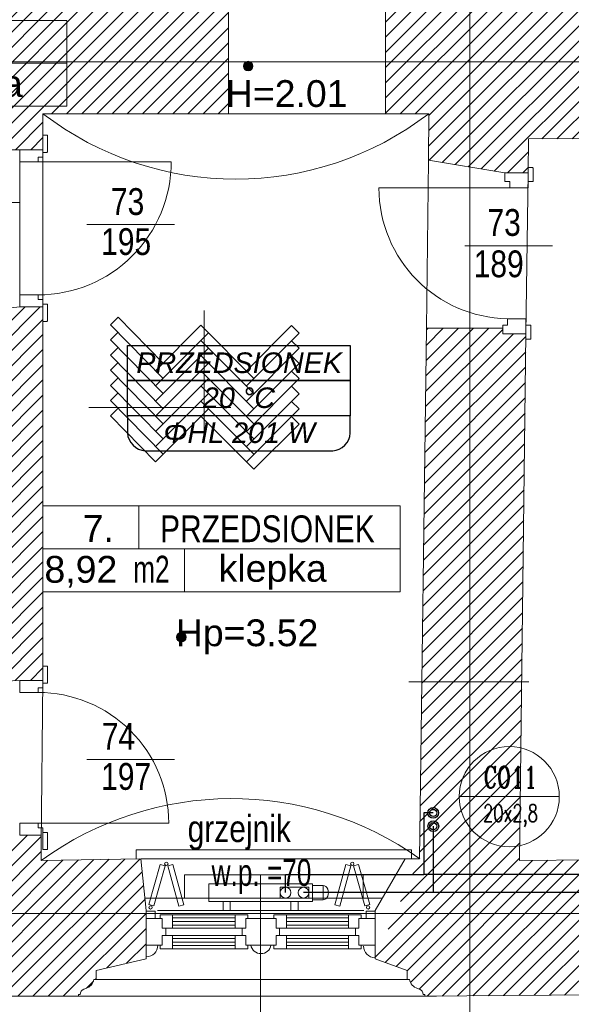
# Model space of a CAD drawing. Header units: millimetres. Extents: x -573548 to 674770, y -210017 to -47794.
# Tile 105 of 234: x 104568 to 107656, y -130530 to -125018. Entities that reach past the tile are written whole.
import ezdxf
from ezdxf.enums import TextEntityAlignment as Align
from ezdxf.lldxf.tags import DXFTag

# ---------------------------------------------------------------- set-up
doc = ezdxf.new("R2010")
doc.units = ezdxf.units.MM
for name, color, linetype, lineweight in [('_S_CO_OPIS_PION', 7, 'Continuous', 13), ('A.03 RZUT PARTERU_is$0$A-DRZWI_Nr_pióra__9', 8, 'Continuous', 9), ('A.03 RZUT PARTERU_is$0$A-OPISY-2_Nr_pióra__2', 8, 'Continuous', 9), ('A.03 RZUT PARTERU_is$0$A-OPISY-3_Nr_pióra__6', 8, 'Continuous', 9), ('A.03 RZUT PARTERU_is$0$A-WYSOKOSCI_Nr_pióra__7', 8, 'Continuous', 9), ('A.03 RZUT PARTERU_is$0$detalokna_Nr_pióra__1', 8, 'Continuous', 9), ('A.03 RZUT PARTERU_is$0$detalokna_Nr_pióra__2', 8, 'Continuous', 9), ('A.03 RZUT PARTERU_is$0$detalokna_Nr_pióra__8', 8, 'Continuous', 9), ('A.03 RZUT PARTERU_is$0$DIM MALY_Nr_pióra__8', 8, 'Continuous', 9), ('A.03 RZUT PARTERU_is$0$Drawing & Figure_Nr_pióra__18', 8, 'Continuous', 9), ('A.03 RZUT PARTERU_is$0$DRZWI_Nr_pióra__41', 8, 'Continuous', 9), ('A.03 RZUT PARTERU_is$0$linia nadproza_Nr_pióra__1', 8, 'Continuous', 9), ('A.03 RZUT PARTERU_is$0$Nowe_A-OKNA-OPIS_Nr_pióra__59', 8, 'Continuous', 9), ('A.03 RZUT PARTERU_is$0$Nowe_A_okno_Nr_pióra__59', 8, 'Continuous', 9), ('A.03 RZUT PARTERU_is$0$Nowe_Annotation - Text_Nr_pióra__59', 8, 'Continuous', 9), ('A.03 RZUT PARTERU_is$0$Nowe_GRZEJNIK_Nr_pióra__59', 8, 'Continuous', 9), ('A.03 RZUT PARTERU_is$0$Nowe_okiennice_Nr_pióra__59', 8, 'Continuous', 9), ('A.03 RZUT PARTERU_is$0$Nowe_WIDOK_Nr_pióra__59', 8, 'Continuous', 9), ('A.03 RZUT PARTERU_is$0$opisy inne_Nr_pióra__1', 8, 'Continuous', 9), ('A.03 RZUT PARTERU_is$0$opisy inne_Nr_pióra__25', 8, 'Continuous', 9), ('A.03 RZUT PARTERU_is$0$PARAPET_Nr_pióra__7', 8, 'Continuous', 9), ('A.03 RZUT PARTERU_is$0$podciagi_Nr_pióra__1', 8, 'Continuous', 9), ('A.03 RZUT PARTERU_is$0$POSADZKI_Nr_pióra__18', 8, 'Continuous', 9), ('A.03 RZUT PARTERU_is$0$PROG_Nr_pióra__6', 8, 'Continuous', 9), ('A.03 RZUT PARTERU_is$0$SCIANY_KONSTR_Nr_pióra__21', 8, 'Continuous', 9), ('A.03 RZUT PARTERU_is$0$strop_Nr_pióra__1', 8, 'Continuous', 9), ('A.03 RZUT PARTERU_is$0$Structural - Bearing_Nr_pióra__21', 8, 'Continuous', 9), ('A.03 RZUT PARTERU_is$0$Structural - Grid', 8, 'Continuous', 9), ('A.03 RZUT PARTERU_is$0$Structural - Grid_Nr_pióra__17', 8, 'Continuous', 9), ('FLUID-Powrót', 7, 'Continuous', 30), ('FLUID-Zasilanie', 7, 'Continuous', 30), ('SAN_Armatura CO na rozwinięciu', 7, 'Continuous', 13), ('SAN_Armatura CO na rzucie', 7, 'Continuous', 13), ('SAN_Grzejniki CO na rzucie', 7, 'Continuous', 13), ('SAN_Przewody powrotne CO na rzucie', 5, 'Continuous', 40), ('SAN_Przewody zasilające CO na rzucie', 1, 'Continuous', 40)]:
    doc.layers.add(name, color=color, linetype=linetype, lineweight=lineweight)
doc.layers.add('SAN_Etykiety pomieszczeń na rzucie', color=7, linetype='Continuous')
doc.layers.add('SAN_Piony CO na rzucie', color=8, linetype='Continuous')
doc.styles.add('A.03 RZUT PARTERU_is$0$STYL_AUTOMATYCZNY_2', font='arial.ttf')
doc.styles.add('A.03 RZUT PARTERU_is$0$STYL_AUTOMATYCZNY_3', font='arial.ttf', dxfattribs={"width": 0.8})
doc.styles.add('A.03 RZUT PARTERU_is$0$STYL_AUTOMATYCZNY_4', font='arial.ttf', dxfattribs={"width": 0.7})
doc.styles.add('A.03 RZUT PARTERU_is$0$STYL_AUTOMATYCZNY_8', font='arial.ttf', dxfattribs={"width": 0.8})
doc.styles.add('Etykiety pomieszczeń na rzucie', font='ariali.ttf')
doc.styles.add('JOLARD', font='complex.shx', dxfattribs={"width": 0.7})
tags = doc.linetypes.add('DASH', pattern=[15, 10, -5]).pattern_tags.tags
tags[6:7] = [DXFTag(74, 4), DXFTag(75, 0), DXFTag(340, '0'), DXFTag(46, 0.0), DXFTag(50, 0.0), DXFTag(44, 0.0), DXFTag(45, 0.0)]
tags[4:5] = [DXFTag(74, 4), DXFTag(75, 0), DXFTag(340, '0'), DXFTag(46, 0.0), DXFTag(50, 0.0), DXFTag(44, 0.0), DXFTag(45, 0.0)]
pattern_1 = [(45, (655149.01, 0), (-42.426407, 42.426407), [])]

# ---------------------------------------------------------------- blocks, each defined once
blk = doc.blocks.new('A.03 RZUT PARTERU_is$0$Standardowy znacznik osi')
at = {"layer": 'A.03 RZUT PARTERU_is$0$Structural - Grid_Nr_pióra__17'}
blk.add_line((1000, 0), (17855.4, 0), dxfattribs=at)
at = {"layer": 'A.03 RZUT PARTERU_is$0$Structural - Grid_Nr_pióra__17', "style": 'A.03 RZUT PARTERU_is$0$STYL_AUTOMATYCZNY_2'}
for tag, p in [('AC_MarkerText_1_0', (5, -80)), ('AC_MarkerText_1_1', (19360.4, -80))]:
    blk.add_attdef(tag, text='', height=350, rotation=270, dxfattribs=at).set_placement(p, align=Align.TOP_CENTER)
blk = doc.blocks.new('A.03 RZUT PARTERU_is$0$Standardowy znacznik osi_3')
at = {"layer": 'A.03 RZUT PARTERU_is$0$Structural - Grid_Nr_pióra__17'}
blk.add_line((2962.2, 0), (40906.6, 0), dxfattribs=at)
at = {"layer": 'A.03 RZUT PARTERU_is$0$Structural - Grid_Nr_pióra__17', "style": 'A.03 RZUT PARTERU_is$0$STYL_AUTOMATYCZNY_2'}
for tag, p in [('AC_MarkerText_1_0', (-250, -335)), ('AC_MarkerText_1_1', (44118.7, -335))]:
    blk.add_attdef(tag, text='', height=350, rotation=180, dxfattribs=at).set_placement(p, align=Align.TOP_CENTER)
blk = doc.blocks.new('A.03 RZUT PARTERU_is')
at = {"layer": 'A.03 RZUT PARTERU_is$0$A-WYSOKOSCI_Nr_pióra__7'}
for points in [[(761093.4, -100278.1, 1), (761040, -100278.1, 1)], [(760719.1, -103475.6, 1), (760665.7, -103475.6, 1)]]:
    blk.add_hatch(color=256, dxfattribs=at).paths.add_polyline_path(points)
at = {"layer": 'A.03 RZUT PARTERU_is$0$Drawing & Figure_Nr_pióra__18'}
h = blk.add_hatch(dxfattribs=at)
h.set_pattern_fill('Common_Brick_0004', color=256, style=0, pattern_type=2)
h.set_pattern_definition(pattern_1)
h.paths.add_polyline_path([(755746.2, -99673.5), (756133.4, -99674.1), (756716.2, -99675.1), (756716.2, -99753.6), (756716.2, -99893.6), (756716.2, -101430.2), (756716.3, -102115.2), (756796.3, -102115.2), (756796.3, -103725.2), (756796.3, -104725.5), (755926.3, -104725.5), (755817.1, -105005.5), (755817.1, -105264.9), (755817.1, -105275.5), (756046.6, -105340.5), (756046.6, -105390.9), (756059.3, -105390.9, 0.270785), (756104.9, -105442), (756115.7, -105446.2, -0.334097), (756136.3, -105475.2), (756146.3, -105475.2), (756146.3, -105485.5), (756211.3, -105485.5), (757111.3, -105485.5), (757176.3, -105485.5), (757176.3, -105475.2), (757186.3, -105475.2, -0.334097), (757206.9, -105446.2), (757217.6, -105442, 0.270785), (757263.3, -105390.9), (757275.9, -105390.9), (757275.9, -105340.5), (757505.5, -105275.5), (757505.5, -105005.5), (757526.3, -104725.5), (757436.3, -104725.5), (757436.3, -103725.2), (757436.3, -102275.5), (759465.1, -102275.5), (759596.3, -102275.5), (759596.3, -103725.5), (759787.7, -103717.6), (759917.7, -103717.6), (759917.7, -103716.6), (759917.7, -101677.4), (759917.7, -101626.4), (759787.7, -101626.4), (759596.3, -101645.2), (759596.3, -102135.2), (759462.8, -102135.4), (757426.4, -102137.7), (757439.7, -101430.2), (757456.3, -100544.9), (757736.3, -100544.9), (757742.5, -100204.9), (757882.5, -100204.9), (757882.5, -100544.9), (759596.3, -100544.9), (759596.3, -100746.2), (759917.7, -100746.2), (759917.7, -100544.9), (760956.3, -100544.9), (760956.3, -99964.9), (757626.6, -99964.9), (757596.9, -100013.9), (757592.6, -99997.5), (757626.6, -99964.9), (757336.3, -99964.9), (757336.3, -99844.9), (757341.2, -98890.5), (757356.3, -96002.6), (757356.3, -96002.4), (757236.7, -96002.4), (756780.6, -96045), (756786.1, -98890.5), (756786.3, -98965.2), (756133.4, -98964.1), (755746.2, -98963.5)])
h = blk.add_hatch(dxfattribs=at)
h.set_pattern_fill('Common_Brick_0004', color=256, style=0, pattern_type=2)
h.set_pattern_definition(pattern_1)
h.paths.add_polyline_path([(761836.1, -100544.9), (762077.6, -100544.9), (762077, -100804.9), (762504.2, -100876.2), (762633.9, -100876.2), (762635.4, -100685.5), (763305.3, -100683.4), (763510.3, -100682.8), (763655.8, -100682.4), (763735.8, -100106.8), (763735.8, -99977.9), (763706.2, -99977.5), (763510.3, -99974.8), (763306.5, -99972), (763016.2, -99968), (763016.2, -99805.6), (762156.2, -99816.1), (762156.2, -99967.4), (761836.2, -99967.4)])
h = blk.add_hatch(dxfattribs=at)
h.set_pattern_fill('Common_Brick_0004', color=256, style=0, pattern_type=2)
h.set_pattern_definition(pattern_1)
h.paths.add_polyline_path([(761777.6, -105269.5, -0.002027), (761777.1, -105269.5), (761777.1, -105275.5), (761956.6, -105340.5), (761956.6, -105390.9), (761969.3, -105390.9, 0.270785), (762014.9, -105442), (762025.7, -105446.2, -0.334097), (762046.3, -105475.2), (762056.3, -105475.2), (762056.3, -105485.5), (763296.2, -105474.8), (763296.1, -105464.6), (763306.1, -105464.5, -0.334097), (763326.5, -105435.3), (763337.2, -105431, 0.270785), (763382.4, -105379.5), (763395, -105379.4), (763394.6, -105329), (763623.6, -105262), (763621.2, -104992), (763536.2, -104715.5), (762586.2, -104725.9), (762598.4, -103725.2), (762622, -101776.5), (762491.6, -101776.5), (762491.6, -101745.5), (762065.7, -101745.5), (762039.4, -103725.2), (762026.2, -104714.5, -0.000248), (762027.7, -104715.5)])
h = blk.add_hatch(dxfattribs=at)
h.set_pattern_fill('Common_Brick_0004', color=256, style=0, pattern_type=2)
h.set_pattern_definition(pattern_1)
h.paths.add_polyline_path([(758847.6, -105264.9, -0.002027), (758847.1, -105264.9), (758847.1, -105275.5), (759026.6, -105340.5), (759026.6, -105390.9), (759039.3, -105390.9, 0.270785), (759084.9, -105442), (759095.7, -105446.2, -0.334097), (759116.3, -105475.2), (759126.3, -105475.2), (759126.3, -105485.5), (760051.3, -105485.5), (760116.3, -105485.5), (760116.3, -105475.2), (760126.3, -105475.2, -0.334097), (760146.9, -105446.2), (760157.6, -105442, 0.270785), (760203.3, -105390.9), (760215.9, -105390.9), (760215.9, -105340.5), (760495.5, -105275.5), (760495.5, -105005.5), (760466.2, -104715.5), (759907.7, -104725.5), (759907.7, -104583.3), (759787.7, -104583.3), (759787.7, -104583.4)])
at = {"layer": 'A.03 RZUT PARTERU_is$0$A-DRZWI_Nr_pióra__9'}
for p, q in [((760162.7, -101165.6), (760496, -101165.6)), ((760653.7, -101165.6), (760162.7, -101165.6)), ((762769.9, -101284.8), (762279, -101284.8)), ((760653.7, -104159.7), (760162.7, -104159.7))]:
    blk.add_line(p, q, dxfattribs=at)
for points in [[(759891.6, -100813.4), (760636.5, -100813.4, -0.414215), (759890.7, -101559.2)], [(761799, -100960.2, 0.408921), (762518.3, -101692.5)], [(759890.7, -104516.2), (760622.2, -104516.2, 0.414552), (759889.9, -103784.8)]]:
    blk.add_lwpolyline(points, format="xyb", dxfattribs=at)
blk.add_lwpolyline([(762531.3, -100960.2), (761799, -100960.2)], dxfattribs=at)
at = {"layer": 'A.03 RZUT PARTERU_is$0$A-OPISY-3_Nr_pióra__6'}
for p, q in [((758051.6, -100262.2), (760051.6, -100262.2)), ((760453.8, -102740.6), (760453.8, -102980.7)), ((759917.7, -102980.6), (761917.7, -102980.6)), ((760710.7, -102980.7), (760710.7, -103220.6))]:
    blk.add_line(p, q, dxfattribs=at)
for points in [[(758051.6, -100502.2), (758051.6, -100022.2), (760051.6, -100022.2), (760051.6, -100502.2)], [(759917.7, -103220.6), (759917.7, -102740.6), (761917.7, -102740.6), (761917.7, -103220.6)]]:
    blk.add_lwpolyline(points, close=True, dxfattribs=at)
at = {"layer": 'A.03 RZUT PARTERU_is$0$A-WYSOKOSCI_Nr_pióra__7'}
for centre in [(761066.7, -100278.1), (760692.4, -103475.6)]:
    blk.add_circle(centre, 26.7, dxfattribs=at)
at = {"layer": 'A.03 RZUT PARTERU_is$0$detalokna_Nr_pióra__1'}
blk.add_line((760116.3, -105485.5), (762056.3, -105485.5), dxfattribs=at)
at = {"layer": 'A.03 RZUT PARTERU_is$0$detalokna_Nr_pióra__2'}
blk.add_line((760215.9, -105390.9), (761956.6, -105390.9), dxfattribs=at)
blk.add_lwpolyline([(760439.1, -104715.5), (760439.1, -104665.5), (761980.4, -104665.5), (761980.4, -104715.5)], dxfattribs=at)
at = {"layer": 'A.03 RZUT PARTERU_is$0$detalokna_Nr_pióra__8'}
for p, q in [((760466.2, -104715.5), (761946.2, -104715.5)), ((760488.4, -104935.5), (761817.9, -104935.5)), ((760558.4, -105005.5), (761714.2, -105005.5))]:
    blk.add_line(p, q, dxfattribs=at)
at = {"layer": 'A.03 RZUT PARTERU_is$0$DIM MALY_Nr_pióra__8'}
blk.add_line((761965.4, -103725.2), (762638.1, -103725.2), dxfattribs=at)
at = {"layer": 'A.03 RZUT PARTERU_is$0$DRZWI_Nr_pióra__41'}
for p, q in [((759917.8, -100761.1), (759917.8, -100665.5)), ((762634.2, -100924.5), (762634.2, -100876.2)), ((759917.7, -101611.5), (759917.8, -101707.2)), ((762621.6, -101728.2), (762621.6, -101776.5)), ((759917.8, -103732.5), (759917.8, -103636.8)), ((759917.8, -104568.5), (759917.8, -104664.2))]:
    blk.add_line(p, q, dxfattribs=at)
for points in [[(759943.9, -100697.1), (759943.9, -100669.5, 0.414334), (759939.9, -100665.5), (759917.8, -100665.5)], [(759943.9, -100697.1), (759943.9, -100757.1, -0.414334), (759939.9, -100761.1), (759917.8, -100761.1)], [(762662.4, -100924.5), (762662.4, -100850.5, 0.414334), (762658.4, -100846.5), (762634.2, -100846.5)], [(759943.9, -101675.5), (759943.9, -101615.5, 0.414334), (759939.9, -101611.5), (759917.7, -101611.5)], [(759943.9, -101675.5), (759943.9, -101703.2, -0.414334), (759939.9, -101707.2), (759917.8, -101707.2)], [(762649.8, -101728.2), (762649.8, -101802.3, -0.414334), (762645.8, -101806.3), (762621.6, -101806.3)], [(759943.9, -103668.5), (759943.9, -103640.8, 0.414334), (759939.9, -103636.8), (759917.8, -103636.8)], [(759943.9, -103668.5), (759943.9, -103728.5, -0.414334), (759939.9, -103732.5), (759917.8, -103732.5)], [(759943.9, -104632.5), (759943.9, -104572.5, 0.414334), (759939.9, -104568.5), (759917.8, -104568.5)], [(759943.9, -104632.5), (759943.9, -104660.2, -0.414334), (759939.9, -104664.2), (759917.8, -104664.2)]]:
    blk.add_lwpolyline(points, format="xyb", dxfattribs=at)
for points in [[(759917.8, -100761.1), (759917.8, -100787.7), (759890.7, -100787.7), (759890.7, -100813.4), (759787.8, -100813.4), (759787.7, -100746.2)], [(762504.2, -100876.2), (762504.2, -100924.5), (762531.3, -100924.5), (762531.3, -100960.2), (762634.2, -100960.2), (762634.2, -100924.5), (762662.4, -100924.5)], [(759917.8, -101611.5), (759917.8, -101584.9), (759890.7, -101584.9), (759890.7, -101559.2), (759787.8, -101559.2), (759787.7, -101626.4)], [(762491.6, -101776.5), (762491.6, -101728.2), (762518.7, -101728.2), (762518.7, -101692.5), (762621.6, -101692.5), (762621.6, -101728.2), (762649.8, -101728.2)], [(759917.8, -103732.5), (759917.8, -103759.1), (759890.7, -103759.1), (759890.7, -103784.8), (759787.8, -103784.8), (759787.7, -103717.6)], [(759917.8, -104568.5), (759917.8, -104541.9), (759890.7, -104541.9), (759890.7, -104516.2), (759787.8, -104516.2), (759787.7, -104583.4)]]:
    blk.add_lwpolyline(points, dxfattribs=at)
at = {"layer": 'A.03 RZUT PARTERU_is$0$linia nadproza_Nr_pióra__1'}
for p, q in [((760956.3, -100544.9), (761836.1, -100544.9)), ((762077, -100804.9), (762065.7, -101745.5)), ((762633.4, -100876.2), (762621.6, -101776.5))]:
    blk.add_line(p, q, dxfattribs=at)
at = {"layer": 'A.03 RZUT PARTERU_is$0$Nowe_A-OKNA-OPIS_Nr_pióra__59'}
blk.add_line((761136.3, -104805.5), (761136.3, -106010.7), dxfattribs=at)
at = {"layer": 'A.03 RZUT PARTERU_is$0$Nowe_A_okno_Nr_pióra__59'}
for points in [[(760495.5, -105049.7), (760495.5, -105009.7), (760545.5, -105009.7), (760545.5, -105049.7)], [(760495.5, -105049.7), (760495.5, -105199.7), (760585.5, -105199.7), (760585.5, -105144.7), (760605.5, -105144.7), (760605.5, -105104.7), (760585.5, -105104.7), (760585.5, -105049.7)], [(760643.7, -105029.7), (760643.7, -105104.7), (760585.5, -105104.7), (760585.5, -105049.7), (760573.7, -105049.7), (760573.7, -105029.7)], [(760994.6, -105029.6), (760994.7, -105104.6), (761052.9, -105104.5), (761052.8, -105049.5), (761064.6, -105049.5), (761064.6, -105029.5)], [(761281.1, -105029.5), (761281.1, -105104.5), (761222.9, -105104.5), (761222.9, -105049.5), (761211.1, -105049.5), (761211.1, -105029.5)], [(761628.8, -105029.4), (761628.8, -105104.4), (761687, -105104.4), (761687, -105049.4), (761698.8, -105049.4), (761698.8, -105029.4)], [(761777, -105049.3), (761777.1, -105199.3), (761687.1, -105199.4), (761687, -105144.4), (761667, -105144.4), (761667, -105104.4), (761687, -105104.4), (761687, -105049.4)], [(761727, -105049.3), (761727, -105009.3), (761777, -105009.3), (761777, -105049.3)], [(760643.7, -105219.7), (760643.7, -105144.7), (760585.5, -105144.7), (760585.5, -105199.7), (760573.7, -105199.7), (760573.7, -105219.7)], [(760994.7, -105219.6), (760994.7, -105144.6), (761052.9, -105144.5), (761052.9, -105199.5), (761064.7, -105199.5), (761064.7, -105219.5)], [(761281.1, -105219.5), (761281.1, -105144.5), (761222.9, -105144.5), (761222.9, -105199.5), (761211.1, -105199.5), (761211.1, -105219.5)], [(761628.9, -105219.4), (761628.8, -105144.4), (761687, -105144.4), (761687.1, -105199.4), (761698.9, -105199.4), (761698.9, -105219.4)]]:
    blk.add_lwpolyline(points, close=True, dxfattribs=at)
for points in [[(760994.6, -105029.6), (760643.7, -105029.7)], [(760643.7, -105047.2), (760994.6, -105047.2)], [(761142.9, -105199.5), (761052.9, -105199.5), (761052.9, -105144.5), (761032.9, -105144.6), (761032.9, -105104.6), (761052.9, -105104.5), (761052.8, -105049.5), (761142.8, -105049.5), (761142.8, -105049.5)], [(761132.9, -105199.5), (761222.9, -105199.5), (761222.9, -105144.5), (761242.9, -105144.5), (761242.9, -105104.5), (761222.9, -105104.5), (761222.9, -105049.5), (761132.9, -105049.5), (761132.9, -105049.5)], [(761281.1, -105029.5), (761628.8, -105029.4)], [(761628.8, -105046.9), (761281.1, -105047.1)], [(760643.7, -105067.2), (760994.6, -105067.2)], [(760643.7, -105087.2), (760994.6, -105087.2)], [(760643.7, -105104.7), (760994.7, -105104.6)], [(761628.8, -105066.9), (761281.1, -105067.1)], [(761628.8, -105086.9), (761281.1, -105087.1)], [(761628.8, -105104.4), (761281.1, -105104.5)], [(760643.7, -105144.7), (760994.7, -105144.6)], [(760643.7, -105162.2), (760994.7, -105162.2)], [(761628.8, -105144.4), (761281.1, -105144.5)], [(761628.9, -105161.9), (761281.1, -105162.1)], [(760643.7, -105182.2), (760994.7, -105182.2)], [(760643.7, -105202.2), (760994.7, -105202.2)], [(760994.7, -105219.6), (760643.7, -105219.7)], [(761628.9, -105181.9), (761281.1, -105182.1)], [(761628.9, -105201.9), (761281.1, -105202.1)], [(761281.1, -105219.5), (761628.9, -105219.4)]]:
    blk.add_lwpolyline(points, dxfattribs=at)
blk.add_lwpolyline([(761194.1, -105199.4), (761081.7, -105199.5, 0.845314)], format="xyb", close=True, dxfattribs=at)
at = {"layer": 'A.03 RZUT PARTERU_is$0$Nowe_GRZEJNIK_Nr_pióra__59'}
blk.add_lwpolyline([(760709.7, -104935.5), (761709.7, -104935.5), (761709.7, -104805.5), (760709.7, -104805.5)], close=True, dxfattribs=at)
at = {"layer": 'A.03 RZUT PARTERU_is$0$Nowe_okiennice_Nr_pióra__59'}
for points in [[(760539.1, -104979.9), (760511.3, -104972.3), (760573.4, -104747.3), (760601.2, -104755)], [(760678.7, -104980.6), (760706.5, -104972.9), (760644.4, -104748), (760616.6, -104755.6)], [(761579.5, -104980.6), (761551.7, -104972.9), (761613.8, -104748), (761641.6, -104755.6)], [(761719.1, -104979.9), (761746.9, -104972.3), (761684.8, -104747.3), (761657, -104755)]]:
    blk.add_lwpolyline(points, close=True, dxfattribs=at)
for centre in [(760608.6, -104743.4), (761649.6, -104743.4), (760520.6, -104988.3), (761737.7, -104988.3)]:
    blk.add_circle(centre, 9.4, dxfattribs=at)
at = {"layer": 'A.03 RZUT PARTERU_is$0$Nowe_WIDOK_Nr_pióra__59'}
for centre, start, end in [((760495.5, -105199.6), 270.4645, 0.079), ((761778.1, -105204.2), 179.921, 269.5355)]:
    blk.add_arc(centre, 65.3, start, end, dxfattribs=at)
at = {"layer": 'A.03 RZUT PARTERU_is$0$opisy inne_Nr_pióra__25'}
for p, q in [((760819.7, -102341.1), (760819.7, -101645.9)), ((760969.7, -102188.8), (760174.7, -102188.8))]:
    blk.add_line(p, q, dxfattribs=at)
at = {"layer": 'A.03 RZUT PARTERU_is$0$podciagi_Nr_pióra__1'}
blk.add_line((759917.7, -103716.6), (759907.7, -104637.1), dxfattribs=at)
at = {"layer": 'A.03 RZUT PARTERU_is$0$POSADZKI_Nr_pióra__18'}
for p, q in [((758834.7, -101041.4), (759787.8, -101041.4)), ((760296.5, -101726.1), (760338.9, -101683.7)), ((760590, -101941.5), (760338.9, -101683.7)), ((760590, -102026.4), (760296.5, -101726.1)), ((760547.6, -101983.9), (760802.1, -101729.4)), ((761099.1, -102026.4), (760802.1, -101729.4)), ((761056.7, -101983.9), (761309.9, -101730.7)), ((761352.3, -101773.2), (761309.9, -101730.7)), ((760296.5, -101811), (760338.9, -101768.6)), ((760547.6, -102068.8), (760844.6, -101771.8)), ((760802.1, -101814.2), (760844.6, -101771.8)), ((761056.7, -102068.8), (761352.3, -101773.2)), ((760590, -102111.2), (760296.5, -101811)), ((760296.5, -101895.9), (760338.9, -101853.4)), ((760547.6, -102153.6), (760844.6, -101856.7)), ((761099.1, -102111.2), (760802.1, -101814.2)), ((761056.7, -102153.6), (761352.3, -101858)), ((761352.3, -101858), (761309.9, -101815.6)), ((760590, -102196.1), (760296.5, -101895.9)), ((761099.1, -102196.1), (760802.1, -101899.1)), ((761352.3, -101942.9), (761309.9, -101900.5)), ((760296.5, -101980.7), (760338.9, -101938.3)), ((760547.6, -102238.5), (760844.6, -101941.5)), ((761056.7, -102238.5), (761352.3, -101942.9)), ((760590, -102280.9), (760296.5, -101980.7)), ((760296.5, -102065.6), (760338.9, -102023.1)), ((760547.6, -102323.3), (760844.6, -102026.4)), ((761099.1, -102280.9), (760802.1, -101983.9)), ((761056.7, -102323.3), (761352.3, -102027.7)), ((761352.3, -102027.7), (761309.9, -101985.3)), ((760590, -102365.8), (760296.5, -102065.6)), ((761099.1, -102365.8), (760802.1, -102068.8)), ((761352.3, -102112.6), (761309.9, -102070.2)), ((760296.5, -102150.4), (760338.9, -102108)), ((760547.6, -102408.2), (760844.6, -102111.2)), ((761056.7, -102408.2), (761352.3, -102112.6)), ((760590, -102450.6), (760296.5, -102150.4)), ((760296.5, -102235.3), (760338.9, -102192.8)), ((761099.1, -102450.6), (760802.1, -102153.6)), ((760844.6, -102196.1), (760802.1, -102153.6)), ((761352.3, -102197.4), (761309.9, -102155)), ((760547.6, -102493.1), (760296.5, -102235.3)), ((760547.6, -102493.1), (760844.6, -102196.1)), ((761099.1, -102535.5), (760802.1, -102238.5)), ((761056.7, -102493.1), (761352.3, -102197.4)), ((761352.3, -102282.3), (761309.9, -102239.9)), ((761099.1, -102535.5), (761352.3, -102282.3))]:
    blk.add_line(p, q, dxfattribs=at)
at = {"layer": 'A.03 RZUT PARTERU_is$0$PROG_Nr_pióra__6'}
for p, q in [((759917.7, -100746.2), (759917.7, -101677.4)), ((759787.8, -100813.4), (759787.8, -101559.2))]:
    blk.add_line(p, q, dxfattribs=at)
at = {"layer": 'A.03 RZUT PARTERU_is$0$SCIANY_KONSTR_Nr_pióra__21'}
for p, q in [((762077, -100804.9), (762504.2, -100876.2)), ((762504.2, -100876.2), (762633.9, -100876.2)), ((762065.7, -101745.5), (762491.6, -101745.5)), ((762491.6, -101776.5), (762622, -101776.5)), ((760495.5, -105005.5), (760466.2, -104715.5)), ((761777.1, -105005.5), (761946.2, -104715.5))]:
    blk.add_line(p, q, dxfattribs=at)
at = {"layer": 'A.03 RZUT PARTERU_is$0$strop_Nr_pióra__1'}
for centre, radius, start, end in [((760997.6, -99135.8), 1775.4, 232.5348, 307.4652), ((760974.7, -106195.8), 1816.7, 54.5737, 125.9668)]:
    blk.add_arc(centre, radius, start, end, dxfattribs=at)
at = {"layer": 'A.03 RZUT PARTERU_is$0$Structural - Bearing_Nr_pióra__21'}
for p, q in [((760956.3, -99964.9), (760956.3, -100544.9)), ((761836.2, -99967.3), (761836.1, -100544.9)), ((759917.7, -100544.9), (759917.7, -100746.2)), ((759917.7, -100544.9), (760956.3, -100544.9)), ((762077.6, -100544.9), (761836.1, -100544.9)), ((762077.6, -100544.9), (762077, -100804.9)), ((762635.4, -100685.5), (762633.9, -100876.2)), ((763655.8, -100682.4), (762635.4, -100685.5)), ((759787.7, -100746.2), (759596.3, -100746.2)), ((759787.7, -100746.2), (759917.7, -100746.2)), ((759596.3, -101645.2), (759787.7, -101626.4)), ((759787.7, -101626.4), (759917.7, -101626.4)), ((759917.7, -101626.4), (759917.7, -103717.6)), ((762065.7, -101745.5), (762026.2, -104715.5)), ((762622, -101776.5), (762586.2, -104725.9)), ((759787.7, -103717.6), (759596.3, -103725.5)), ((759787.7, -103717.6), (759917.7, -103717.6)), ((759787.7, -104583.3), (759907.7, -104583.3)), ((759907.7, -104583.3), (759907.7, -104725.5)), ((759907.7, -104725.5), (760466.2, -104715.5)), ((761946.2, -104715.5), (762026.2, -104715.5)), ((762586.2, -104725.9), (763536.2, -104715.5)), ((759126.3, -105485.5), (760066.3, -105485.5)), ((762056.3, -105485.5), (763296.3, -105474.8))]:
    blk.add_line(p, q, dxfattribs=at)
for points in [[(760051.3, -105485.5), (760116.3, -105485.5), (760116.3, -105475.2), (760126.3, -105475.2, -0.334097), (760146.9, -105446.2), (760157.6, -105442, 0.270785), (760203.3, -105390.9), (760215.9, -105390.9), (760215.9, -105340.5), (760495.5, -105275.5), (760495.5, -105005.5)], [(762121.3, -105485.5), (762056.3, -105485.5), (762056.3, -105475.2), (762046.3, -105475.2, 0.334097), (762025.7, -105446.2), (762014.9, -105442, -0.270785), (761969.3, -105390.9), (761956.6, -105390.9), (761956.6, -105340.5), (761777.1, -105275.5), (761777.1, -105005.5)]]:
    blk.add_lwpolyline(points, format="xyb", dxfattribs=at)
at = {"layer": 'A.03 RZUT PARTERU_is$0$Structural - Grid', "zscale": 1000}
for name, p, rotation in [('A.03 RZUT PARTERU_is$0$Standardowy znacznik osi', (762307.2, -108395.1), 90), ('A.03 RZUT PARTERU_is$0$Standardowy znacznik osi_3', (776832.4, -100254.9), 180), ('A.03 RZUT PARTERU_is$0$Standardowy znacznik osi_3', (776835.6, -105021.8), 180)]:
    blk.add_blockref(name, p, dxfattribs=dict(at, rotation=rotation))
at = {"layer": 'A.03 RZUT PARTERU_is$0$A-OPISY-2_Nr_pióra__2', "char_height": 150}
for s, insert, attachment_point, style in [('\\A1;{\\pql;\\fArial|b0|i0|c238|p0;\\W1.000000;terakota}', (759048, -100453.2), 7, 'A.03 RZUT PARTERU_is$0$STYL_AUTOMATYCZNY_2'), ('\\A1;{\\pql;\\fArial|b0|i0|c238|p0;\\W1.000000;7.}', (760140.1, -102941.6), 7, 'A.03 RZUT PARTERU_is$0$STYL_AUTOMATYCZNY_2'), ('\\A1;{\\pql;\\fArial|b0|i0|c238|p0;\\W0.800000;PRZEDSIONEK}', (760573.6, -102945.5), 7, 'A.03 RZUT PARTERU_is$0$STYL_AUTOMATYCZNY_3'), ('\\A1;{\\pqr;\\fArial|b0|i0|c238|p0;\\W0.700000;m2}', (760626.7, -103019.2), 3, 'A.03 RZUT PARTERU_is$0$STYL_AUTOMATYCZNY_4'), ('\\A1;{\\pql;\\fArial|b0|i0|c238|p0;\\W1.000000;8,92}', (759926.3, -103198.3), 7, 'A.03 RZUT PARTERU_is$0$STYL_AUTOMATYCZNY_2'), ('\\A1;{\\pql;\\fArial|b0|i0|c238|p0;\\W1.000000;klepka}', (760901.3, -103210.1), 7, 'A.03 RZUT PARTERU_is$0$STYL_AUTOMATYCZNY_2')]:
    blk.add_mtext(s, dxfattribs=dict(at, insert=insert, attachment_point=attachment_point, style=style))
at = {"layer": 'A.03 RZUT PARTERU_is$0$A-WYSOKOSCI_Nr_pióra__7', "char_height": 150, "attachment_point": 5, "style": 'A.03 RZUT PARTERU_is$0$STYL_AUTOMATYCZNY_2'}
for s, insert in [('\\A1;{\\pqc;\\fArial|b0|i0|c238|p0;\\W1.000000;H=2.01}', (761282.3, -100433)), ('\\A1;{\\pqc;\\fArial|b0|i0|c238|p0;\\W1.000000;Hp=3.52}', (761060.7, -103473.3))]:
    blk.add_mtext(s, dxfattribs=dict(at, insert=insert))
at = {"layer": 'A.03 RZUT PARTERU_is$0$Nowe_Annotation - Text_Nr_pióra__59', "insert": (760728, -104667.4), "char_height": 150, "attachment_point": 7, "style": 'A.03 RZUT PARTERU_is$0$STYL_AUTOMATYCZNY_8'}
blk.add_mtext('\\A1;{\\pql;\\fArial|b0|i0|c238|p0;\\W0.800000;grzejnik }', dxfattribs=at)
at = {"layer": 'A.03 RZUT PARTERU_is$0$opisy inne_Nr_pióra__1', "char_height": 150, "style": 'A.03 RZUT PARTERU_is$0$STYL_AUTOMATYCZNY_3'}
for s, insert, attachment_point in [('\\A1;{\\pql;\\fArial|b0|i0|c238|p0;\\W0.800000;73}', (760298.6, -101113.7), 7), ('\\A1;{\\pql;\\fArial|b0|i0|c238|p0;\\W0.800000;73}', (762406.5, -101230.8), 7), ('\\A1;{\\pqc;\\fArial|b0|i0|c238|p0;\\W0.800000;195}', (760383.7, -101261.8), 5), ('\\A1;{\\pqc;\\fArial|b0|i0|c238|p0;\\W0.800000;189}', (762469.3, -101386.3), 5), ('\\A1;{\\pql;\\fArial|b0|i0|c238|p0;\\W0.800000;74}', (760247.2, -104105.2), 7), ('\\A1;{\\pqc;\\fArial|b0|i0|c238|p0;\\W0.800000;197}', (760383.7, -104255.9), 5)]:
    blk.add_mtext(s, dxfattribs=dict(at, insert=insert, attachment_point=attachment_point))
at = {"layer": 'A.03 RZUT PARTERU_is$0$PARAPET_Nr_pióra__7', "insert": (760862, -104912.7), "char_height": 150, "attachment_point": 7, "style": 'A.03 RZUT PARTERU_is$0$STYL_AUTOMATYCZNY_4'}
blk.add_mtext('\\A1;{\\pql;\\fArial|b0|i0|c238|p0;\\W0.700000;w.p. =70}', dxfattribs=at)
blk = doc.blocks.new('CZLVK_P_30_5_60_0_10_V')
at = {"layer": 'SAN_Grzejniki CO na rzucie'}
for points in [[(-170, -50), (-170, 0), (-210, 0), (-210, -50)], [(210, -50), (210, 0), (170, 0), (170, -50)], [(290, -150), (-290, -150), (-290, -50), (290, -50), (290, -150)]]:
    blk.add_lwpolyline(points, dxfattribs=at)
blk = doc.blocks.new('VERTPIPECORETURN_P')
at = {"layer": 'SAN_Przewody powrotne CO na rzucie', "lineweight": 13}
blk.add_circle((0, 0), 30, dxfattribs=at)
blk = doc.blocks.new('VERTPIPECOSUPPLY_P')
at = {"layer": 'SAN_Przewody zasilające CO na rzucie', "lineweight": 13}
blk.add_circle((0, 0), 30, dxfattribs=at)
blk = doc.blocks.new('ZAWGVK_P_V')
at = {"layer": 'SAN_Armatura CO na rzucie'}
blk.add_lwpolyline([(80, 30), (-80, 30), (-80, -30), (80, -30), (80, 30)], dxfattribs=at)
blk = doc.blocks.new('ZTGRZVK_P_V')
at = {"layer": 'SAN_Armatura CO na rozwinięciu'}
blk.add_lwpolyline([(-50, 40), (-110, 40), (-110, -40), (-50, -40), (-50, 40)], dxfattribs=at)
blk.add_ellipse((-110, 0), major_axis=(0, 40), ratio=0.75, start_param=0, end_param=3.141593, dxfattribs=at)

msp = doc.modelspace()

# ---------------------------------------------------------------- linework, layer by layer
at = {"layer": '_S_CO_OPIS_PION', "lineweight": 9, "ltscale": 50}
msp.add_line((107028.6, -129367.9), (107589, -129367.9), dxfattribs=at)
msp.add_circle((107308.8, -129367.9), 280.2, dxfattribs=at)
at = {"layer": 'FLUID-Powrót', "color": 142, "linetype": 'DASH', "ltscale": 10}
for points in [[(106883.2, -129533.6), (106883.2, -129903.5)], [(106156.7, -129902.4), (108743, -129902.4)]]:
    msp.add_lwpolyline(points, dxfattribs=at)
at = {"layer": 'FLUID-Powrót', "color": 142, "linetype": 'DASH', "ltscale": 2}
msp.add_circle((106883.6, -129533.6), 30, dxfattribs=at)
at = {"layer": 'FLUID-Powrót', "color": 142, "linetype": 'DASH', "ltscale": 10}
msp.add_circle((106883.2, -129533.6), 20, dxfattribs=at)
at = {"layer": 'FLUID-Zasilanie', "color": 11, "linetype": 'Continuous'}
for points in [[(106883.2, -129459), (106831, -129459), (106831, -129805.5), (106320, -129805.5)], [(106831, -129805.5), (106056.7, -129805.5)], [(106056.7, -129905.5), (106056.7, -129805.5)], [(106831, -129802.4), (108842.6, -129802.4)]]:
    msp.add_lwpolyline(points, dxfattribs=at)
for centre, radius in [((106882.7, -129459, 0), 30), ((106883.2, -129459), 20)]:
    msp.add_circle(centre, radius, dxfattribs=at)
at = {"layer": 'SAN_Etykiety pomieszczeń na rzucie'}
for points in [[(105171.9, -127039.2), (105171.9, -126843.2), (106418.9, -126843.2), (106418.9, -127039.2), (105171.9, -127039.2)], [(105171.9, -127235.2), (105171.9, -127039.2), (106418.9, -127039.2), (106418.9, -127235.2), (105171.9, -127235.2)]]:
    msp.add_lwpolyline(points, dxfattribs=at)
msp.add_open_spline([(105171.9, -127235.2), (105171.9, -127244.2), (105171.9, -127324.2), (105171.9, -127333.2), (105171.9, -127333.2), (105171.9, -127382.2), (105220.9, -127431.2), (105269.9, -127431.2), (105269.9, -127431.2), (105278.9, -127431.2), (106311.9, -127431.2), (106320.9, -127431.2), (106320.9, -127431.2), (106369.9, -127431.2), (106418.9, -127382.2), (106418.9, -127333.2), (106418.9, -127333.2), (106418.9, -127324.2), (106418.9, -127244.2), (106418.9, -127235.2)], degree=3, knots=[0, 0, 0, 0, 0.05, 0.05, 0.05, 0.050001, 0.1, 0.1, 0.1, 0.100001, 0.15, 0.15, 0.15, 0.150001, 0.2, 0.2, 0.2, 0.200001, 1, 1, 1, 1], dxfattribs=at)

# ---------------------------------------------------------------- block references
at = {"color": 150}
msp.add_blockref('A.03 RZUT PARTERU_is', (-655219.6, -25000), dxfattribs=at)
at = {"layer": 'SAN_Armatura CO na rzucie', "rotation": 180}
for name, p in [('ZAWGVK_P_V', (106106.7, -129905.5)), ('ZTGRZVK_P_V', (106156.7, -129905.5))]:
    msp.add_blockref(name, p, dxfattribs=at)
at = {"layer": 'SAN_Grzejniki CO na rzucie', "rotation": 180}
msp.add_blockref('CZLVK_P_30_5_60_0_10_V', (105916.7, -130005.5), dxfattribs=at)
at = {"layer": 'SAN_Piony CO na rzucie'}
for name, p in [('VERTPIPECOSUPPLY_P', (106056.7, -129905.5)), ('VERTPIPECORETURN_P', (106156.7, -129905.5))]:
    msp.add_blockref(name, p, dxfattribs=at)

# ---------------------------------------------------------------- texts
at = {"layer": '_S_CO_OPIS_PION', "lineweight": 9, "ltscale": 50, "style": 'JOLARD', "width": 0.7}
for s, height, p in [('CO11', 120, (107314, -129258.3)), ('20x2,8', 96, (107315.7, -129460.2))]:
    msp.add_text(s, height=height, dxfattribs=at).set_placement(p, align=Align.MIDDLE_CENTER)
at = {"layer": 'SAN_Etykiety pomieszczeń na rzucie', "style": 'Etykiety pomieszczeń na rzucie'}
for s, p in [('PRZEDSIONEK', (105220.9, -126996.2)), ('20 °C', (105593.9, -127192.2)), ('ΦHL 201 W', (105372.9, -127388.2))]:
    msp.add_text(s, height=115, dxfattribs=at).set_placement(p)

doc.saveas('drawing.dxf')
